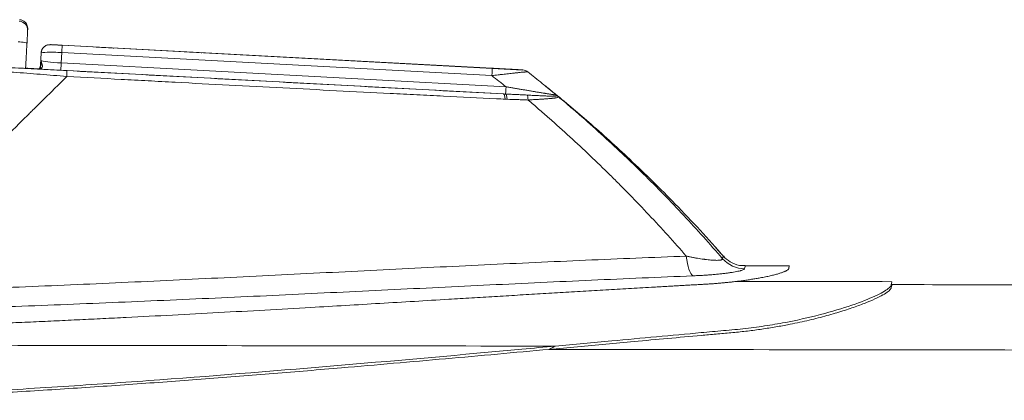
# Model space of a CAD drawing. Header units: millimetres. Extents: x 0 to 594, y 0 to 420.
# Tile 93 of 256: x 259.35 to 276.11, y 61.92 to 68.41. Entities that reach past the tile are written whole.
import ezdxf

# ---------------------------------------------------------------- set-up
doc = ezdxf.new("R2010")
doc.units = ezdxf.units.MM
doc.layers.add('1', color=7, linetype='Continuous', true_color=0xffffff)

msp = doc.modelspace()

# ---------------------------------------------------------------- linework, layer by layer
at = {"layer": '1', "color": 155, "linetype": 'Continuous', "lineweight": 13}
for p, q in [((259.874, 67.983), (259.875, 67.982)), ((260.075, 67.971), (267.394, 67.578)), ((259.717, 67.84), (259.717, 67.841)), ((260.068, 67.847), (260.059, 67.67)), ((267.388, 67.454), (260.068, 67.847)), ((267.588, 67.142), (260.052, 67.546)), ((260.059, 67.67), (267.629, 67.264))]:
    msp.add_line(p, q, dxfattribs=at)
at = {"layer": '1', "color": 155, "linetype": 'Continuous', "lineweight": 18}
for p, q in [((267.394, 67.58), (260.074, 67.972)), ((259.716, 67.841), (259.705, 67.632)), ((259.717, 67.841), (259.705, 67.629)), ((259.706, 67.631), (259.717, 67.84)), ((259.686, 67.572), (259.686, 67.572)), ((272.451, 64.213), (271.698, 64.214)), ((272.451, 64.213), (272.45, 64.213))]:
    msp.add_line(p, q, dxfattribs=at)
at = {"layer": '1', "color": 155, "linetype": 'Continuous', "lineweight": 13}
for centre, major_axis, ratio, start_param, end_param in [((259.337, 68.231), (0.15, -0.008), 0.992572, 6.280463, 7.852051), ((259.326, 68.013), (0.15, -0.008), 0.120084, 6.282852, 7.853744), ((259.867, 67.832), (-0.141, -0.05), 1, 4.317469, 5.888266), ((260.075, 67.971), (-0.2, 0.011), 0.000807, 0.000336, 1.571133), ((260.067, 67.821), (0.008, 0.15), 0.000331, 4.886239, 6.282391), ((260.06, 67.696), (-0.349, 0.019), 0.075285, 0.133797, 1.571139), ((260.067, 67.821), (-0.349, 0.019), 0.073672, 4.712055, 6.282852), ((260.052, 67.547), (-0.499, 0.027), 0.000807, 0.665814, 1.571133), ((259.791, 67.463), (0.104, -0.108), 0.654021, 2.657323, 3.127732), ((260.06, 67.696), (-0.008, -0.15), 0.000331, 4.886239, 6.282391), ((260.142, 67.39), (-0.008, -0.15), 0.077517, 1.9139, 3.140796), ((267.386, 67.429), (0.008, 0.15), 0.000331, 4.886239, 6.282391), ((267.63, 67.29), (-0.008, -0.15), 0.000331, 4.886239, 6.256032), ((267.58, 66.992), (0.008, 0.15), 0.222991, 5.14428, 6.28237), ((267.614, 66.991), (0.007, 0.15), 0.226343, 5.144034, 6.255309), ((267.97, 66.977), (-0.008, -0.15), 0.231452, 2.016095, 2.955899), ((268.402, 66.998), (0.097, 0.114), 0.793868, 0.015823, 0.096835), ((270.808, 64.536), (-0.021, 0.5), 0.248298, 1.879496, 2.967065), ((271.69, 64.663), (0.489, -0.104), 0.995768, 4.070635, 4.919785)]:
    msp.add_ellipse(centre, major_axis=major_axis, ratio=ratio, start_param=start_param, end_param=end_param, dxfattribs=at)
at = {"layer": '1', "color": 155, "linetype": 'Continuous', "lineweight": 18}
for centre, major_axis, ratio, start_param, end_param in [((259.866, 67.833), (-0.141, -0.05), 1, 4.317469, 5.888266), ((260.074, 67.972), (-0.2, 0.011), 0.000807, 4.712725, 6.283522), ((260.051, 67.548), (-0.499, 0.027), 0.000807, 5.547785, 5.617924), ((267.906, 67.401), (-0.019, -0.149), 0.999942, 2.596592, 3.215129)]:
    msp.add_ellipse(centre, major_axis=major_axis, ratio=ratio, start_param=start_param, end_param=end_param, dxfattribs=at)
for centre in [(260.804, 67.932), (262.302, 67.852), (265.297, 67.691), (266.795, 67.611)]:
    msp.add_ellipse(centre, major_axis=(0.15, -0.008), ratio=0.000795, dxfattribs=at)
for points, knots in [([(259.487, 68.223), (259.488, 68.232), (259.488, 68.243), (259.489, 68.249), (259.489, 68.252), (259.489, 68.255), (259.489, 68.258), (259.489, 68.264), (259.488, 68.273), (259.486, 68.294), (259.476, 68.323), (259.453, 68.36), (259.415, 68.391), (259.375, 68.408), (259.352, 68.407), (259.346, 68.407)], [0, 0, 0, 0, 0.295803, 0.480693, 0.581301, 0.628231, 0.650121, 0.661039, 0.672813, 0.701205, 0.75375, 0.812156, 0.893936, 0.974403, 1, 1, 1, 1]), ([(259.487, 68.223), (259.487, 68.222), (259.487, 68.22), (259.487, 68.215), (259.486, 68.208), (259.486, 68.202), (259.486, 68.199), (259.486, 68.198), (259.486, 68.196), (259.486, 68.194), (259.485, 68.191), (259.485, 68.186), (259.485, 68.178), (259.484, 68.166), (259.484, 68.156), (259.483, 68.15), (259.483, 68.149), (259.483, 68.146), (259.483, 68.143), (259.483, 68.139), (259.482, 68.131), (259.482, 68.12), (259.481, 68.103), (259.48, 68.091), (259.48, 68.083), (259.48, 68.081), (259.479, 68.078), (259.479, 68.073), (259.479, 68.068), (259.478, 68.059), (259.478, 68.046), (259.477, 68.026), (259.476, 68.012), (259.475, 68.005)], [0, 0, 0, 0, 0.0625, 0.125, 0.1875, 0.25, 0.25, 0.265625, 0.265625, 0.28125, 0.3125, 0.3125, 0.375, 0.4375, 0.5, 0.5, 0.515625, 0.515625, 0.53125, 0.5625, 0.5625, 0.625, 0.6875, 0.75, 0.75, 0.765625, 0.765625, 0.78125, 0.8125, 0.8125, 0.875, 0.9375, 1, 1, 1, 1]), ([(259.487, 68.223), (259.487, 68.222), (259.487, 68.22), (259.487, 68.215), (259.486, 68.208), (259.486, 68.203), (259.486, 68.199), (259.486, 68.198), (259.486, 68.197), (259.486, 68.194), (259.486, 68.192), (259.485, 68.186), (259.485, 68.179), (259.484, 68.166), (259.484, 68.157), (259.483, 68.151), (259.483, 68.149), (259.483, 68.147), (259.483, 68.143), (259.483, 68.139), (259.482, 68.131), (259.482, 68.12), (259.481, 68.103), (259.48, 68.091), (259.48, 68.083), (259.48, 68.081), (259.479, 68.078), (259.479, 68.074), (259.479, 68.069), (259.478, 68.059), (259.478, 68.046), (259.477, 68.026), (259.476, 68.012), (259.476, 68.005)], [0, 0, 0, 0, 0.0625, 0.125, 0.1875, 0.25, 0.25, 0.265625, 0.265625, 0.28125, 0.3125, 0.3125, 0.375, 0.4375, 0.5, 0.5, 0.515625, 0.515625, 0.53125, 0.5625, 0.5625, 0.625, 0.6875, 0.75, 0.75, 0.765625, 0.765625, 0.78125, 0.8125, 0.8125, 0.875, 0.9375, 1, 1, 1, 1]), ([(259.476, 68.005), (259.472, 67.93), (259.467, 67.854), (259.46, 67.712), (259.456, 67.646), (259.453, 67.58)], [0, 0, 0, 0, 0.533832, 0.533832, 1, 1, 1, 1]), ([(259.475, 68.005), (259.471, 67.929), (259.467, 67.854), (259.46, 67.713), (259.456, 67.647), (259.453, 67.581)], [0, 0, 0, 0, 0.535583, 0.535583, 1, 1, 1, 1]), ([(259.825, 67.977), (259.823, 67.977), (259.804, 67.972), (259.771, 67.952), (259.736, 67.913), (259.719, 67.873), (259.718, 67.848), (259.719, 67.841)], [0, 0, 0, 0, 0.025609, 0.327167, 0.594755, 0.882023, 1, 1, 1, 1]), ([(259.713, 67.713), (259.713, 67.71), (259.713, 67.708), (259.712, 67.703), (259.712, 67.7), (259.712, 67.692), (259.711, 67.687), (259.711, 67.676), (259.71, 67.669), (259.71, 67.662)], [0, 0, 0, 0, 0.150421, 0.150421, 0.300842, 0.300842, 0.601685, 0.601685, 1, 1, 1, 1]), ([(259.651, 67.571), (259.598, 67.573), (259.544, 67.576), (259.478, 67.58), (259.465, 67.58), (259.452, 67.581)], [0, 0, 0, 0, 0.79858, 0.79858, 1, 1, 1, 1]), ([(259.659, 67.567), (259.651, 67.568), (259.633, 67.569), (259.616, 67.57), (259.602, 67.57), (259.598, 67.571), (259.591, 67.571), (259.589, 67.571), (259.584, 67.571), (259.582, 67.572), (259.571, 67.572), (259.562, 67.573), (259.553, 67.573)], [0, 0, 0, 0, 0.25, 0.5, 0.5, 0.625, 0.625, 0.6875, 0.6875, 0.75, 0.75, 1, 1, 1, 1]), ([(259.687, 67.571), (259.687, 67.571), (259.686, 67.57), (259.685, 67.569), (259.67, 67.567), (259.656, 67.567), (259.647, 67.569), (259.644, 67.569)], [0, 0, 0, 0, 0.257336, 0.555101, 0.746577, 0.944902, 1, 1, 1, 1]), ([(259.686, 67.572), (259.685, 67.572), (259.685, 67.571), (259.672, 67.569), (259.662, 67.569), (259.658, 67.569)], [0, 0, 0, 0, 0.498046, 0.832135, 1, 1, 1, 1]), ([(259.709, 67.661), (259.709, 67.654), (259.707, 67.626), (259.698, 67.588), (259.687, 67.572), (259.687, 67.571), (259.687, 67.571)], [0, 0, 0, 0, 0.142367, 0.59435, 0.877458, 1, 1, 1, 1]), ([(259.708, 67.642), (259.708, 67.642), (259.705, 67.621), (259.697, 67.59), (259.687, 67.573), (259.687, 67.573), (259.687, 67.573)], [0, 0, 0, 0, 0.003511, 0.529503, 0.859927, 1, 1, 1, 1]), ([(267.914, 67.552), (267.914, 67.552), (267.913, 67.552), (267.909, 67.552), (267.907, 67.552), (267.904, 67.552), (267.903, 67.552), (267.9, 67.552), (267.899, 67.552), (267.895, 67.553), (267.892, 67.553), (267.885, 67.553), (267.882, 67.553), (267.874, 67.554), (267.87, 67.554), (267.864, 67.554), (267.862, 67.554), (267.857, 67.555), (267.855, 67.555), (267.848, 67.555), (267.843, 67.556), (267.833, 67.556), (267.828, 67.556), (267.812, 67.557), (267.801, 67.558), (267.787, 67.559), (267.784, 67.559), (267.778, 67.559), (267.775, 67.559), (267.766, 67.56), (267.76, 67.56), (267.742, 67.561), (267.73, 67.562), (267.704, 67.563), (267.692, 67.564), (267.666, 67.565), (267.653, 67.566), (267.633, 67.567), (267.626, 67.567), (267.613, 67.568), (267.606, 67.568), (267.586, 67.569), (267.572, 67.57), (267.545, 67.572), (267.531, 67.572), (267.504, 67.574), (267.49, 67.575), (267.449, 67.577), (267.421, 67.578), (267.394, 67.58)], [0, 0, 0, 0, 0.0625, 0.0625, 0.09375, 0.09375, 0.109375, 0.109375, 0.125, 0.125, 0.15625, 0.15625, 0.1875, 0.1875, 0.21875, 0.21875, 0.234375, 0.234375, 0.25, 0.25, 0.28125, 0.28125, 0.3125, 0.3125, 0.375, 0.375, 0.390625, 0.390625, 0.40625, 0.40625, 0.4375, 0.4375, 0.5, 0.5, 0.5625, 0.5625, 0.625, 0.625, 0.65625, 0.65625, 0.6875, 0.6875, 0.75, 0.75, 0.8125, 0.8125, 0.875, 0.875, 1, 1, 1, 1]), ([(267.394, 67.578), (267.422, 67.577), (267.449, 67.575), (267.49, 67.573), (267.504, 67.572), (267.531, 67.571), (267.545, 67.57), (267.572, 67.569), (267.585, 67.568), (267.612, 67.566), (267.625, 67.566), (267.651, 67.564), (267.664, 67.564), (267.684, 67.563), (267.69, 67.562), (267.7, 67.562), (267.703, 67.562), (267.71, 67.561), (267.713, 67.561), (267.729, 67.56), (267.741, 67.559), (267.766, 67.558), (267.778, 67.558), (267.792, 67.557), (267.795, 67.557), (267.801, 67.556), (267.809, 67.556), (267.817, 67.555), (267.833, 67.555), (267.843, 67.554), (267.857, 67.553), (267.862, 67.553), (267.868, 67.553), (267.87, 67.553), (267.874, 67.552), (267.876, 67.552), (267.882, 67.552), (267.886, 67.552), (267.892, 67.552), (267.895, 67.551), (267.899, 67.551), (267.901, 67.551), (267.903, 67.551), (267.904, 67.551), (267.904, 67.551), (267.907, 67.551), (267.909, 67.551), (267.913, 67.55), (267.914, 67.55), (267.914, 67.55)], [0, 0, 0, 0, 0.125, 0.125, 0.1875, 0.1875, 0.25, 0.25, 0.3125, 0.3125, 0.375, 0.375, 0.4375, 0.4375, 0.46875, 0.46875, 0.484375, 0.484375, 0.5, 0.5, 0.5625, 0.5625, 0.625, 0.625, 0.640625, 0.640625, 0.65625, 0.6875, 0.6875, 0.75, 0.75, 0.78125, 0.78125, 0.796875, 0.796875, 0.8125, 0.8125, 0.84375, 0.84375, 0.875, 0.875, 0.890625, 0.898438, 0.898438, 0.90625, 0.90625, 0.9375, 0.9375, 1, 1, 1, 1]), ([(267.394, 67.578), (267.422, 67.577), (267.449, 67.575), (267.491, 67.573), (267.504, 67.572), (267.531, 67.571), (267.545, 67.57), (267.572, 67.569), (267.585, 67.568), (267.612, 67.567), (267.625, 67.566), (267.651, 67.565), (267.665, 67.564), (267.684, 67.563), (267.691, 67.562), (267.7, 67.562), (267.704, 67.562), (267.71, 67.561), (267.713, 67.561), (267.729, 67.56), (267.742, 67.56), (267.766, 67.558), (267.778, 67.558), (267.792, 67.557), (267.795, 67.557), (267.801, 67.557), (267.809, 67.556), (267.818, 67.556), (267.833, 67.555), (267.843, 67.554), (267.857, 67.554), (267.862, 67.553), (267.868, 67.553), (267.87, 67.553), (267.874, 67.553), (267.876, 67.553), (267.882, 67.552), (267.886, 67.552), (267.892, 67.552), (267.895, 67.552), (267.899, 67.551), (267.901, 67.551), (267.903, 67.551), (267.904, 67.551), (267.905, 67.551), (267.907, 67.551), (267.909, 67.551), (267.913, 67.551), (267.914, 67.551), (267.914, 67.551)], [0, 0, 0, 0, 0.125, 0.125, 0.1875, 0.1875, 0.25, 0.25, 0.3125, 0.3125, 0.375, 0.375, 0.4375, 0.4375, 0.46875, 0.46875, 0.484375, 0.484375, 0.5, 0.5, 0.5625, 0.5625, 0.625, 0.625, 0.640625, 0.640625, 0.65625, 0.6875, 0.6875, 0.75, 0.75, 0.78125, 0.78125, 0.796875, 0.796875, 0.8125, 0.8125, 0.84375, 0.84375, 0.875, 0.875, 0.890625, 0.898438, 0.898438, 0.90625, 0.90625, 0.9375, 0.9375, 1, 1, 1, 1]), ([(267.999, 67.518), (268.081, 67.453), (268.162, 67.388), (268.324, 67.257), (268.404, 67.191), (268.484, 67.124)], [0, 0, 0, 0, 0.5, 0.5, 1, 1, 1, 1]), ([(267.622, 67.14), (267.653, 67.139), (267.683, 67.137), (267.744, 67.135), (267.774, 67.133), (267.834, 67.131), (267.864, 67.129), (267.909, 67.127), (267.924, 67.126), (267.954, 67.125), (267.969, 67.124), (267.984, 67.123)], [0, 0, 0, 0, 0.25, 0.25, 0.5, 0.5, 0.75, 0.75, 0.875, 0.875, 1, 1, 1, 1]), ([(271.344, 64.362), (271.073, 64.671), (270.549, 65.239), (269.774, 66.001), (269.076, 66.633), (268.633, 67.007), (268.427, 67.175)], [0, 0, 0, 0, 0.303522, 0.571347, 0.803506, 1, 1, 1, 1]), ([(271.344, 64.363), (271.073, 64.671), (270.549, 65.239), (269.774, 66.001), (269.076, 66.634), (268.633, 67.007), (268.427, 67.175)], [0, 0, 0, 0, 0.303522, 0.571347, 0.803506, 1, 1, 1, 1]), ([(271.698, 64.22), (271.679, 64.218), (271.604, 64.213), (271.482, 64.258), (271.378, 64.323), (271.338, 64.373), (271.33, 64.384)], [0, 0, 0, 0, 0.132616, 0.539509, 0.903832, 1, 1, 1, 1]), ([(252.562, 64.238), (252.562, 64.238), (252.562, 64.237), (252.563, 64.233), (252.568, 64.22), (252.573, 64.204), (252.577, 64.191), (252.58, 64.181), (252.583, 64.172), (252.587, 64.161), (252.59, 64.149), (252.594, 64.137), (252.598, 64.124), (252.602, 64.112), (252.606, 64.101), (252.609, 64.091), (252.613, 64.08), (252.616, 64.069), (252.619, 64.058), (252.624, 64.047), (252.631, 64.035), (252.64, 64.023), (252.652, 64.011), (252.666, 63.998), (252.683, 63.985), (252.702, 63.972), (252.722, 63.958), (252.745, 63.945), (252.77, 63.931), (252.797, 63.918), (252.825, 63.904), (252.856, 63.89), (252.89, 63.876), (252.925, 63.862), (252.963, 63.848), (253.003, 63.835), (253.044, 63.821), (253.088, 63.808), (253.132, 63.795), (253.178, 63.782), (253.233, 63.767), (253.295, 63.75), (253.366, 63.73), (253.437, 63.71), (253.508, 63.689), (253.58, 63.669), (253.653, 63.648), (253.726, 63.627), (253.8, 63.606), (253.874, 63.585), (253.948, 63.563), (254.024, 63.542), (254.091, 63.522), (254.15, 63.506), (254.201, 63.491), (254.252, 63.476), (254.304, 63.462), (254.355, 63.447), (254.407, 63.432), (254.459, 63.418), (254.511, 63.403), (254.573, 63.386), (254.645, 63.367), (254.728, 63.346), (254.813, 63.327), (254.9, 63.308), (254.988, 63.29), (255.077, 63.274), (255.167, 63.258), (255.264, 63.242), (255.369, 63.227), (255.482, 63.212), (255.597, 63.199), (255.713, 63.187), (255.828, 63.178), (255.941, 63.17), (256.053, 63.163), (256.165, 63.158), (256.277, 63.154), (256.39, 63.152), (256.502, 63.15), (256.599, 63.15), (256.681, 63.151), (256.747, 63.152), (256.813, 63.153), (256.879, 63.155), (256.945, 63.157), (257.011, 63.159), (257.077, 63.161), (257.144, 63.164), (257.254, 63.167), (257.408, 63.173), (257.606, 63.18), (257.804, 63.187), (258.002, 63.194), (258.2, 63.202), (258.398, 63.21), (258.596, 63.217), (258.86, 63.228), (259.189, 63.242), (259.585, 63.259), (259.98, 63.277), (260.375, 63.296), (260.769, 63.315), (261.295, 63.341), (261.952, 63.374), (262.739, 63.417), (263.525, 63.46), (264.244, 63.501), (264.896, 63.539), (265.483, 63.574), (266.069, 63.609), (266.589, 63.64), (267.044, 63.668), (267.434, 63.691), (267.823, 63.714), (268.212, 63.738), (268.6, 63.761), (268.924, 63.78), (269.182, 63.795), (269.376, 63.807), (269.57, 63.818), (269.763, 63.829), (269.957, 63.841), (270.118, 63.85), (270.247, 63.857), (270.344, 63.863), (270.441, 63.868), (270.537, 63.874), (270.634, 63.879), (270.73, 63.885), (270.827, 63.89), (270.913, 63.895), (270.988, 63.899), (271.052, 63.903), (271.115, 63.907), (271.178, 63.911), (271.24, 63.916), (271.301, 63.922), (271.361, 63.927), (271.421, 63.933), (271.49, 63.941), (271.566, 63.95), (271.65, 63.96), (271.732, 63.972), (271.809, 63.984), (271.884, 63.996), (271.947, 64.007), (272, 64.017), (272.044, 64.026), (272.086, 64.035), (272.125, 64.044), (272.163, 64.053), (272.198, 64.062), (272.232, 64.07), (272.263, 64.079), (272.292, 64.088), (272.318, 64.096), (272.342, 64.105), (272.364, 64.113), (272.382, 64.121), (272.398, 64.128), (272.411, 64.136), (272.422, 64.143), (272.43, 64.15), (272.436, 64.156), (272.439, 64.162), (272.44, 64.168), (272.441, 64.173), (272.442, 64.178), (272.443, 64.183), (272.444, 64.188), (272.445, 64.192), (272.446, 64.195), (272.447, 64.199), (272.448, 64.203), (272.448, 64.207), (272.449, 64.21), (272.449, 64.212), (272.45, 64.213), (272.45, 64.213), (272.45, 64.213)], [0, 0, 0, 0, 0.003159, 0.014736, 0.026315, 0.037884, 0.041736, 0.045587, 0.049437, 0.053285, 0.057133, 0.060981, 0.064829, 0.068677, 0.071243, 0.073809, 0.076375, 0.078942, 0.081509, 0.084078, 0.086651, 0.089231, 0.091821, 0.094425, 0.097035, 0.099643, 0.102242, 0.104833, 0.107418, 0.110003, 0.112591, 0.115186, 0.117793, 0.120406, 0.123016, 0.125618, 0.128212, 0.130802, 0.133388, 0.135973, 0.138559, 0.142438, 0.146319, 0.150201, 0.154085, 0.15797, 0.161855, 0.165739, 0.169621, 0.173501, 0.17738, 0.181258, 0.185136, 0.187721, 0.190305, 0.19289, 0.195475, 0.19806, 0.200645, 0.20323, 0.205816, 0.208405, 0.212296, 0.216192, 0.220085, 0.22397, 0.22784, 0.231699, 0.235552, 0.239403, 0.244031, 0.248674, 0.253336, 0.258005, 0.26267, 0.267097, 0.271512, 0.275918, 0.28032, 0.284722, 0.289127, 0.293541, 0.296121, 0.298704, 0.301291, 0.303882, 0.306476, 0.309071, 0.311666, 0.31426, 0.316855, 0.324639, 0.332423, 0.340206, 0.347989, 0.355772, 0.363555, 0.371338, 0.379122, 0.394689, 0.410256, 0.425823, 0.44139, 0.456955, 0.472521, 0.503654, 0.534787, 0.565915, 0.597036, 0.620376, 0.643714, 0.667054, 0.690394, 0.705956, 0.72152, 0.737085, 0.752652, 0.768219, 0.783786, 0.791569, 0.799351, 0.807134, 0.814917, 0.822699, 0.830482, 0.834374, 0.838266, 0.842158, 0.846049, 0.849941, 0.853834, 0.857726, 0.861617, 0.86421, 0.866799, 0.869382, 0.871958, 0.874531, 0.877103, 0.879677, 0.882254, 0.884838, 0.888725, 0.89261, 0.896478, 0.900336, 0.904198, 0.908073, 0.910665, 0.913259, 0.915847, 0.918424, 0.920993, 0.923561, 0.926133, 0.92871, 0.931294, 0.933885, 0.936475, 0.939052, 0.941607, 0.944146, 0.946673, 0.949196, 0.951719, 0.954244, 0.956776, 0.959313, 0.961854, 0.964396, 0.966938, 0.969481, 0.972023, 0.974565, 0.977108, 0.980922, 0.984736, 0.988548, 0.992357, 0.996167, 1, 1, 1, 1]), ([(268.363, 62.791), (268.524, 62.806), (268.846, 62.835), (269.328, 62.88), (269.839, 62.927), (270.38, 62.977), (270.845, 63.019), (271.204, 63.052), (271.457, 63.074), (271.71, 63.098), (271.954, 63.131), (272.192, 63.168), (272.461, 63.216), (272.753, 63.278), (273.057, 63.355), (273.333, 63.435), (273.576, 63.516), (273.783, 63.595), (273.952, 63.669), (274.078, 63.735), (274.142, 63.783), (274.174, 63.815), (274.184, 63.836), (274.187, 63.857), (274.191, 63.875), (274.195, 63.892), (274.195, 63.895), (274.195, 63.894), (274.195, 63.894)], [0, 0, 0, 0, 0.054746, 0.109492, 0.164239, 0.229252, 0.294265, 0.323158, 0.352055, 0.380942, 0.409834, 0.438722, 0.467614, 0.510935, 0.554258, 0.59758, 0.6409, 0.68422, 0.72754, 0.770853, 0.814171, 0.835839, 0.857506, 0.879178, 0.911683, 0.944189, 0.998363, 1, 1, 1, 1]), ([(274.195, 63.944), (274.195, 63.944), (274.195, 63.944), (274.195, 63.944), (274.193, 63.935), (274.189, 63.914), (274.188, 63.909), (274.186, 63.898), (274.185, 63.892), (274.181, 63.879), (274.177, 63.872), (274.166, 63.857), (274.158, 63.848), (274.13, 63.823), (274.104, 63.804), (274.036, 63.762), (273.994, 63.74), (273.846, 63.669), (273.72, 63.617), (273.42, 63.51), (273.245, 63.455), (272.859, 63.351), (272.647, 63.301), (272.309, 63.235), (272.192, 63.215), (272.014, 63.187), (271.953, 63.178), (271.832, 63.161), (271.771, 63.153), (271.584, 63.132), (271.457, 63.121), (271.204, 63.098), (271.077, 63.087), (270.444, 63.029), (269.936, 62.982), (269.108, 62.905), (268.788, 62.876), (268.468, 62.846)], [0, 0, 0, 0, 0.012497, 0.012497, 0.100219, 0.100219, 0.12215, 0.12215, 0.14408, 0.14408, 0.166011, 0.166011, 0.187941, 0.187941, 0.231803, 0.231803, 0.275664, 0.275664, 0.363386, 0.363386, 0.451108, 0.451108, 0.538831, 0.538831, 0.582692, 0.582692, 0.604622, 0.604622, 0.626553, 0.626553, 0.670414, 0.670414, 0.714275, 0.714275, 0.88972, 0.88972, 1, 1, 1, 1]), ([(268.468, 62.846), (268.279, 62.829), (268.089, 62.811), (266.88, 62.7), (265.856, 62.608), (263.802, 62.433), (262.772, 62.349), (261.222, 62.235), (260.705, 62.199), (259.67, 62.131), (259.151, 62.099), (258.373, 62.055), (258.113, 62.041), (257.594, 62.015), (257.334, 62.002), (256.944, 61.983), (256.814, 61.977), (256.554, 61.968), (256.424, 61.964), (256.163, 61.964), (256.032, 61.967), (255.772, 61.978), (255.642, 61.986), (255.255, 62.017), (254.999, 62.048), (254.499, 62.13), (254.255, 62.181), (253.904, 62.272), (253.79, 62.304), (253.566, 62.373), (253.457, 62.409), (253.245, 62.484), (253.143, 62.524), (252.945, 62.604), (252.848, 62.645), (252.752, 62.686)], [0, 0, 0, 0, 0.035812, 0.035812, 0.22865, 0.22865, 0.421487, 0.421487, 0.517906, 0.517906, 0.614325, 0.614325, 0.662534, 0.662534, 0.710744, 0.710744, 0.734848, 0.734848, 0.758953, 0.758953, 0.783058, 0.783058, 0.807162, 0.807162, 0.855372, 0.855372, 0.903581, 0.903581, 0.927686, 0.927686, 0.951791, 0.951791, 0.975895, 0.975895, 1, 1, 1, 1]), ([(252.752, 62.641), (252.8, 62.621), (252.896, 62.58), (253.043, 62.52), (253.194, 62.46), (253.402, 62.383), (253.675, 62.294), (254.019, 62.196), (254.397, 62.108), (254.81, 62.033), (255.254, 61.975), (255.653, 61.942), (256, 61.926), (256.326, 61.92), (256.684, 61.93), (257.074, 61.948), (257.464, 61.966), (257.919, 61.989), (258.438, 62.017), (259.022, 62.05), (259.605, 62.085), (260.382, 62.135), (261.352, 62.201), (262.513, 62.288), (263.673, 62.379), (264.74, 62.468), (265.715, 62.553), (266.599, 62.631), (267.482, 62.71), (268.069, 62.764), (268.363, 62.791)], [0, 0, 0, 0, 0.012134, 0.024267, 0.0364, 0.048532, 0.072793, 0.097054, 0.121314, 0.149615, 0.177914, 0.206223, 0.224418, 0.24262, 0.26688, 0.291149, 0.315416, 0.339681, 0.376082, 0.412483, 0.448883, 0.485284, 0.558084, 0.630885, 0.703685, 0.776486, 0.832365, 0.888243, 0.944121, 1, 1, 1, 1])]:
    msp.add_open_spline(points, degree=3, knots=knots, dxfattribs=at)
at = {"layer": '1', "color": 155, "linetype": 'Continuous', "lineweight": 13}
for points, knots in [([(259.708, 67.641), (259.709, 67.644), (259.709, 67.648), (259.71, 67.661), (259.711, 67.671), (259.712, 67.686), (259.712, 67.691), (259.713, 67.699), (259.713, 67.701), (259.713, 67.706), (259.713, 67.709), (259.713, 67.711)], [0, 0, 0, 0, 0.140478, 0.140478, 0.570239, 0.570239, 0.78512, 0.78512, 0.89256, 0.89256, 1, 1, 1, 1]), ([(259.713, 67.711), (259.713, 67.711), (259.713, 67.71), (259.714, 67.709), (259.714, 67.707), (259.714, 67.706), (259.715, 67.702), (259.716, 67.7), (259.718, 67.693), (259.719, 67.688), (259.722, 67.679), (259.723, 67.674), (259.727, 67.664), (259.728, 67.659), (259.731, 67.651), (259.731, 67.649), (259.733, 67.644), (259.734, 67.641), (259.735, 67.636), (259.736, 67.633), (259.737, 67.628), (259.737, 67.625), (259.738, 67.62), (259.738, 67.617), (259.738, 67.612), (259.738, 67.609), (259.737, 67.605), (259.737, 67.603), (259.736, 67.6), (259.736, 67.599), (259.734, 67.595), (259.733, 67.592), (259.731, 67.59)], [0, 0, 0, 0, 0.015625, 0.015625, 0.03125, 0.0625, 0.0625, 0.125, 0.125, 0.25, 0.25, 0.375, 0.375, 0.5, 0.5, 0.5625, 0.5625, 0.625, 0.625, 0.6875, 0.6875, 0.75, 0.75, 0.8125, 0.8125, 0.875, 0.875, 0.90625, 0.90625, 0.9375, 0.9375, 1, 1, 1, 1]), ([(260.156, 67.44), (260.079, 67.446), (260.003, 67.453), (259.85, 67.465), (259.774, 67.471), (259.622, 67.483), (259.547, 67.489), (259.396, 67.501), (259.321, 67.507), (259.208, 67.516), (259.171, 67.519), (259.124, 67.523), (259.115, 67.524), (259.096, 67.525), (259.087, 67.526), (259.059, 67.528), (259.04, 67.529), (258.984, 67.534), (258.948, 67.537), (258.874, 67.542), (258.838, 67.545), (258.793, 67.549), (258.784, 67.549), (258.766, 67.551), (258.739, 67.553), (258.712, 67.555), (258.659, 67.559), (258.624, 67.561), (258.581, 67.565), (258.568, 67.566), (258.555, 67.567), (258.546, 67.567), (258.542, 67.568), (258.521, 67.569), (258.503, 67.571), (258.453, 67.574), (258.419, 67.577), (258.386, 67.579)], [0, 0, 0, 0, 0.125, 0.125, 0.25, 0.25, 0.375, 0.375, 0.5, 0.5, 0.5625, 0.5625, 0.578125, 0.578125, 0.59375, 0.59375, 0.625, 0.625, 0.6875, 0.6875, 0.75, 0.75, 0.765625, 0.765625, 0.78125, 0.8125, 0.8125, 0.875, 0.875, 0.890625, 0.898437, 0.898437, 0.90625, 0.90625, 0.9375, 0.9375, 1, 1, 1, 1]), ([(258.447, 67.632), (258.479, 67.63), (258.512, 67.628), (258.577, 67.625), (258.61, 67.623), (258.677, 67.619), (258.711, 67.617), (258.779, 67.614), (258.813, 67.612), (258.917, 67.606), (258.987, 67.602), (259.077, 67.598), (259.094, 67.597), (259.121, 67.595), (259.13, 67.595), (259.148, 67.594), (259.193, 67.591), (259.239, 67.589), (259.347, 67.583), (259.419, 67.579), (259.565, 67.571), (259.637, 67.568), (259.783, 67.56), (259.857, 67.556), (260.003, 67.548), (260.077, 67.544), (260.15, 67.54)], [0, 0, 0, 0, 0.0625, 0.0625, 0.125, 0.125, 0.1875, 0.1875, 0.25, 0.25, 0.375, 0.375, 0.40625, 0.40625, 0.421875, 0.421875, 0.4375, 0.5, 0.5, 0.625, 0.625, 0.75, 0.75, 0.875, 0.875, 1, 1, 1, 1]), ([(259.552, 67.575), (259.561, 67.574), (259.57, 67.574), (259.582, 67.573), (259.584, 67.573), (259.588, 67.573), (259.591, 67.573), (259.597, 67.572), (259.602, 67.572), (259.615, 67.571), (259.633, 67.57), (259.65, 67.57), (259.659, 67.569)], [0, 0, 0, 0, 0.25, 0.25, 0.3125, 0.3125, 0.375, 0.375, 0.5, 0.5, 0.75, 1, 1, 1, 1]), ([(259.731, 67.59), (259.73, 67.588), (259.728, 67.586), (259.726, 67.584), (259.725, 67.583), (259.724, 67.582), (259.723, 67.581), (259.721, 67.58), (259.718, 67.578), (259.715, 67.576), (259.712, 67.575), (259.711, 67.574), (259.71, 67.574), (259.709, 67.573), (259.706, 67.572), (259.704, 67.572), (259.702, 67.571), (259.7, 67.571), (259.699, 67.57), (259.697, 67.57), (259.695, 67.569), (259.69, 67.568), (259.686, 67.568), (259.678, 67.567), (259.675, 67.567), (259.669, 67.567), (259.667, 67.567), (259.663, 67.567), (259.661, 67.567), (259.659, 67.567)], [0, 0, 0, 0, 0.125, 0.125, 0.15625, 0.15625, 0.1875, 0.25, 0.25, 0.375, 0.375, 0.40625, 0.40625, 0.4375, 0.4375, 0.5, 0.53125, 0.53125, 0.5625, 0.5625, 0.625, 0.625, 0.75, 0.75, 0.875, 0.875, 0.9375, 0.9375, 1, 1, 1, 1]), ([(260.15, 67.54), (260.777, 67.506), (261.402, 67.473), (262.649, 67.406), (263.271, 67.373), (264.51, 67.307), (265.128, 67.274), (266.361, 67.208), (266.975, 67.175), (267.588, 67.142)], [0, 0, 0, 0, 0.25, 0.25, 0.5, 0.5, 0.75, 0.75, 1, 1, 1, 1]), ([(267.914, 67.551), (267.913, 67.551), (267.912, 67.551), (267.911, 67.551), (267.911, 67.551), (267.911, 67.551), (267.911, 67.551), (267.912, 67.552), (267.913, 67.552), (267.914, 67.552)], [0, 0, 0, 0, 0.25, 0.25, 0.5, 0.5, 0.75, 0.75, 1, 1, 1, 1]), ([(260.156, 67.44), (260.082, 67.368), (260.009, 67.295), (259.862, 67.15), (259.788, 67.077), (259.678, 66.969), (259.622, 66.914), (259.567, 66.86), (259.539, 66.833), (259.521, 66.814), (259.429, 66.724), (259.346, 66.641), (259.201, 66.494), (259.128, 66.42), (258.984, 66.271), (258.913, 66.196), (258.7, 65.971), (258.559, 65.819), (258.28, 65.512), (258.143, 65.357), (257.972, 65.161), (257.938, 65.122), (257.871, 65.044), (257.769, 64.925), (257.669, 64.807), (257.469, 64.568), (257.337, 64.408), (257.076, 64.085), (256.947, 63.922), (256.82, 63.758)], [0, 0, 0, 0, 0.0625, 0.0625, 0.125, 0.125, 0.15625, 0.171875, 0.171875, 0.179687, 0.1875, 0.25, 0.25, 0.3125, 0.3125, 0.375, 0.375, 0.5, 0.5, 0.625, 0.625, 0.65625, 0.65625, 0.6875, 0.75, 0.75, 0.875, 0.875, 1, 1, 1, 1]), ([(267.468, 67.06), (267.167, 67.075), (266.865, 67.09), (266.412, 67.113), (266.261, 67.12), (265.958, 67.136), (265.807, 67.143), (265.352, 67.166), (265.049, 67.182), (264.441, 67.213), (264.137, 67.229), (263.223, 67.276), (262.611, 67.309), (261.922, 67.345), (261.845, 67.349), (261.692, 67.358), (261.462, 67.37), (261.231, 67.382), (260.771, 67.407), (260.463, 67.423), (260.156, 67.44)], [0, 0, 0, 0, 0.125, 0.125, 0.1875, 0.1875, 0.25, 0.25, 0.375, 0.375, 0.5, 0.5, 0.75, 0.75, 0.78125, 0.78125, 0.8125, 0.875, 0.875, 1, 1, 1, 1]), ([(267.999, 67.518), (267.999, 67.519), (267.998, 67.519), (267.993, 67.519), (267.992, 67.519), (267.988, 67.519), (267.987, 67.519), (267.986, 67.519), (267.985, 67.519), (267.984, 67.518), (267.983, 67.518), (267.977, 67.518), (267.97, 67.518), (267.959, 67.517), (267.955, 67.516), (267.948, 67.516), (267.946, 67.516), (267.941, 67.515), (267.939, 67.515), (267.927, 67.514), (267.916, 67.513), (267.894, 67.511), (267.882, 67.51), (267.866, 67.508), (267.861, 67.508), (267.856, 67.507), (267.853, 67.507), (267.851, 67.507), (267.842, 67.506), (267.829, 67.504), (267.815, 67.503), (267.804, 67.502), (267.8, 67.502), (267.795, 67.501), (267.793, 67.501), (267.789, 67.5), (267.78, 67.499), (267.771, 67.498), (267.759, 67.497), (267.755, 67.497), (267.748, 67.496), (267.744, 67.495), (267.724, 67.493), (267.708, 67.492), (267.676, 67.488), (267.66, 67.486), (267.628, 67.482), (267.611, 67.481), (267.578, 67.477), (267.561, 67.475), (267.535, 67.472), (267.527, 67.471), (267.509, 67.469), (267.501, 67.468), (267.475, 67.465), (267.457, 67.463), (267.423, 67.459), (267.405, 67.457), (267.388, 67.454)], [0, 0, 0, 0, 0.0625, 0.0625, 0.09375, 0.09375, 0.109375, 0.109375, 0.117187, 0.117187, 0.125, 0.125, 0.1875, 0.1875, 0.21875, 0.21875, 0.234375, 0.234375, 0.25, 0.25, 0.3125, 0.3125, 0.375, 0.375, 0.390625, 0.398437, 0.398437, 0.40625, 0.40625, 0.4375, 0.46875, 0.46875, 0.484375, 0.484375, 0.492187, 0.492187, 0.5, 0.53125, 0.53125, 0.546875, 0.546875, 0.5625, 0.5625, 0.625, 0.625, 0.6875, 0.6875, 0.75, 0.75, 0.8125, 0.8125, 0.84375, 0.84375, 0.875, 0.875, 0.9375, 0.9375, 1, 1, 1, 1]), ([(267.629, 67.264), (267.619, 67.272), (267.609, 67.28), (267.589, 67.296), (267.559, 67.32), (267.488, 67.375), (267.428, 67.423), (267.388, 67.454)], [0, 0, 0, 0, 0.125, 0.125, 0.25, 0.5, 1, 1, 1, 1]), ([(267.629, 67.264), (267.651, 67.26), (267.672, 67.257), (267.715, 67.249), (267.737, 67.246), (267.78, 67.238), (267.801, 67.235), (267.844, 67.227), (267.865, 67.224), (267.908, 67.217), (267.929, 67.213), (267.971, 67.206), (267.992, 67.202), (268.034, 67.195), (268.055, 67.192), (268.086, 67.186), (268.097, 67.185), (268.112, 67.182), (268.118, 67.181), (268.128, 67.18), (268.133, 67.179), (268.159, 67.174), (268.179, 67.171), (268.22, 67.164), (268.239, 67.161), (268.268, 67.156), (268.278, 67.155), (268.29, 67.153), (268.292, 67.153), (268.297, 67.152), (268.299, 67.151), (268.306, 67.15), (268.311, 67.15), (268.325, 67.147), (268.334, 67.146), (268.351, 67.143), (268.359, 67.142), (268.376, 67.139), (268.384, 67.138), (268.399, 67.135), (268.407, 67.134), (268.417, 67.133), (268.421, 67.132), (268.425, 67.132), (268.426, 67.131), (268.428, 67.131), (268.428, 67.131), (268.431, 67.131), (268.433, 67.13), (268.44, 67.129), (268.446, 67.128), (268.457, 67.127), (268.462, 67.126), (268.468, 67.125), (268.47, 67.125), (268.472, 67.125), (268.473, 67.125), (268.475, 67.125), (268.475, 67.125), (268.476, 67.125), (268.479, 67.124), (268.483, 67.124), (268.484, 67.124), (268.484, 67.124)], [0, 0, 0, 0, 0.0625, 0.0625, 0.125, 0.125, 0.1875, 0.1875, 0.25, 0.25, 0.3125, 0.3125, 0.375, 0.375, 0.4375, 0.4375, 0.46875, 0.46875, 0.484375, 0.484375, 0.5, 0.5, 0.5625, 0.5625, 0.625, 0.625, 0.65625, 0.65625, 0.664062, 0.664062, 0.671875, 0.671875, 0.6875, 0.6875, 0.71875, 0.71875, 0.75, 0.75, 0.78125, 0.78125, 0.8125, 0.8125, 0.828125, 0.828125, 0.832031, 0.832031, 0.835937, 0.835937, 0.84375, 0.84375, 0.875, 0.875, 0.90625, 0.90625, 0.921875, 0.921875, 0.929687, 0.933594, 0.933594, 0.9375, 0.9375, 0.96875, 1, 1, 1, 1]), ([(268.004, 67.039), (267.975, 67.041), (267.945, 67.042), (267.886, 67.044), (267.856, 67.045), (267.767, 67.048), (267.708, 67.049), (267.648, 67.052)], [0, 0, 0, 0, 0.25, 0.25, 0.5, 0.5, 1, 1, 1, 1]), ([(267.984, 67.123), (268.014, 67.122), (268.044, 67.12), (268.082, 67.118), (268.089, 67.118), (268.104, 67.117), (268.111, 67.117), (268.133, 67.116), (268.148, 67.115), (268.177, 67.114), (268.191, 67.113), (268.219, 67.112), (268.233, 67.111), (268.25, 67.11), (268.253, 67.11), (268.26, 67.11), (268.27, 67.109), (268.28, 67.109), (268.3, 67.108), (268.312, 67.107), (268.337, 67.107), (268.349, 67.106), (268.364, 67.106), (268.367, 67.106), (268.372, 67.105), (268.375, 67.105), (268.383, 67.105), (268.389, 67.105), (268.405, 67.105), (268.415, 67.105), (268.429, 67.105), (268.433, 67.105), (268.442, 67.105), (268.446, 67.105), (268.458, 67.105), (268.464, 67.105), (268.472, 67.106), (268.473, 67.106), (268.476, 67.107), (268.477, 67.107), (268.481, 67.107), (268.483, 67.108), (268.486, 67.109), (268.488, 67.11), (268.489, 67.111), (268.49, 67.111), (268.491, 67.112), (268.491, 67.112), (268.492, 67.113), (268.492, 67.113), (268.492, 67.114), (268.492, 67.115), (268.492, 67.116), (268.492, 67.116), (268.491, 67.117), (268.491, 67.117), (268.49, 67.118), (268.49, 67.118), (268.49, 67.119)], [0, 0, 0, 0, 0.125, 0.125, 0.15625, 0.15625, 0.1875, 0.1875, 0.25, 0.25, 0.3125, 0.3125, 0.375, 0.375, 0.390625, 0.390625, 0.40625, 0.4375, 0.4375, 0.5, 0.5, 0.5625, 0.5625, 0.578125, 0.578125, 0.59375, 0.59375, 0.625, 0.625, 0.6875, 0.6875, 0.71875, 0.71875, 0.75, 0.75, 0.8125, 0.8125, 0.828125, 0.828125, 0.84375, 0.84375, 0.875, 0.875, 0.90625, 0.90625, 0.921875, 0.921875, 0.9375, 0.9375, 0.953125, 0.953125, 0.96875, 0.96875, 0.984375, 0.984375, 0.992187, 0.992187, 1, 1, 1, 1]), ([(268.512, 67.093), (268.512, 67.092), (268.512, 67.09), (268.511, 67.089), (268.51, 67.088), (268.51, 67.087), (268.509, 67.087), (268.509, 67.086), (268.507, 67.085), (268.506, 67.084), (268.502, 67.083), (268.5, 67.082), (268.493, 67.079), (268.488, 67.078), (268.481, 67.076), (268.48, 67.076), (268.478, 67.076), (268.476, 67.075), (268.469, 67.074), (268.464, 67.073), (268.452, 67.072), (268.443, 67.071), (268.43, 67.069), (268.425, 67.069), (268.418, 67.068), (268.415, 67.068), (268.41, 67.067), (268.408, 67.067), (268.395, 67.066), (268.384, 67.065), (268.362, 67.063), (268.35, 67.062), (268.326, 67.06), (268.314, 67.059), (268.298, 67.058), (268.295, 67.058), (268.288, 67.057), (268.285, 67.057), (268.275, 67.056), (268.269, 67.056), (268.249, 67.055), (268.236, 67.054), (268.208, 67.052), (268.194, 67.051), (268.173, 67.05), (268.163, 67.049), (268.152, 67.048), (268.145, 67.048), (268.141, 67.048), (268.123, 67.047), (268.109, 67.046), (268.064, 67.043), (268.035, 67.041), (268.004, 67.039)], [0, 0, 0, 0, 0.03125, 0.03125, 0.046875, 0.054688, 0.054688, 0.0625, 0.0625, 0.09375, 0.09375, 0.125, 0.125, 0.1875, 0.1875, 0.195313, 0.195313, 0.203125, 0.21875, 0.25, 0.25, 0.3125, 0.3125, 0.34375, 0.34375, 0.359375, 0.359375, 0.375, 0.375, 0.4375, 0.4375, 0.5, 0.5, 0.5625, 0.5625, 0.578125, 0.578125, 0.59375, 0.59375, 0.625, 0.625, 0.6875, 0.6875, 0.75, 0.75, 0.78125, 0.796875, 0.796875, 0.8125, 0.8125, 0.875, 0.875, 1, 1, 1, 1]), ([(270.696, 64.379), (270.489, 64.618), (270.277, 64.852), (269.953, 65.197), (269.844, 65.312), (269.706, 65.453), (269.679, 65.481), (269.623, 65.537), (269.596, 65.565), (269.512, 65.649), (269.456, 65.705), (269.288, 65.872), (269.174, 65.981), (268.946, 66.199), (268.831, 66.306), (268.598, 66.52), (268.481, 66.625), (268.303, 66.782), (268.244, 66.834), (268.154, 66.911), (268.124, 66.937), (268.064, 66.988), (268.034, 67.014), (268.004, 67.039)], [0, 0, 0, 0, 0.25, 0.25, 0.375, 0.375, 0.40625, 0.40625, 0.4375, 0.4375, 0.5, 0.5, 0.625, 0.625, 0.75, 0.75, 0.875, 0.875, 0.9375, 0.9375, 0.96875, 0.96875, 1, 1, 1, 1]), ([(268.484, 67.124), (268.486, 67.123), (268.487, 67.122), (268.489, 67.12), (268.492, 67.117), (268.495, 67.115), (268.498, 67.113)], [0, 0, 0, 0, 0.25, 0.25, 0.5, 1, 1, 1, 1]), ([(268.49, 67.119), (268.489, 67.119), (268.488, 67.121), (268.486, 67.122), (268.485, 67.123), (268.485, 67.124), (268.484, 67.124)], [0, 0, 0, 0, 0.5, 0.75, 0.75, 1, 1, 1, 1]), ([(268.498, 67.113), (268.529, 67.086), (268.561, 67.06), (268.624, 67.007), (268.718, 66.927), (268.812, 66.846), (268.999, 66.683), (269.122, 66.574), (269.366, 66.352), (269.487, 66.24), (269.666, 66.07), (269.756, 65.984), (269.845, 65.898), (269.904, 65.841), (269.933, 65.812), (270.198, 65.551), (270.428, 65.314), (270.878, 64.832), (271.098, 64.586), (271.314, 64.336)], [0, 0, 0, 0, 0.03125, 0.03125, 0.0625, 0.125, 0.125, 0.25, 0.25, 0.375, 0.375, 0.4375, 0.46875, 0.46875, 0.5, 0.5, 0.75, 0.75, 1, 1, 1, 1]), ([(268.498, 67.113), (268.498, 67.112), (268.499, 67.112), (268.5, 67.11), (268.501, 67.11), (268.503, 67.108), (268.504, 67.107), (268.506, 67.105), (268.507, 67.104), (268.508, 67.103), (268.509, 67.102), (268.51, 67.1), (268.51, 67.1), (268.511, 67.098), (268.511, 67.097), (268.512, 67.095), (268.512, 67.094), (268.512, 67.093)], [0, 0, 0, 0, 0.0625, 0.0625, 0.125, 0.125, 0.25, 0.25, 0.375, 0.375, 0.5, 0.5, 0.625, 0.625, 0.75, 0.75, 1, 1, 1, 1]), ([(256.82, 63.758), (257.407, 63.777), (257.993, 63.799), (259.162, 63.844), (259.745, 63.869), (260.91, 63.92), (261.491, 63.947), (262.651, 64.003), (263.23, 64.031), (264.386, 64.089), (264.963, 64.117), (266.115, 64.175), (266.69, 64.203), (267.838, 64.258), (268.411, 64.284), (269.555, 64.334), (270.126, 64.358), (270.696, 64.379)], [0, 0, 0, 0, 0.125, 0.125, 0.25, 0.25, 0.375, 0.375, 0.5, 0.5, 0.625, 0.625, 0.75, 0.75, 0.875, 0.875, 1, 1, 1, 1]), ([(270.696, 64.379), (270.715, 64.375), (270.733, 64.372), (270.77, 64.364), (270.788, 64.361), (270.825, 64.354), (270.843, 64.35), (270.879, 64.344), (270.896, 64.341), (270.932, 64.335), (270.949, 64.333), (270.975, 64.329), (270.984, 64.327), (270.995, 64.326), (270.997, 64.326), (271.001, 64.325), (271.003, 64.325), (271.01, 64.324), (271.014, 64.323), (271.035, 64.321), (271.052, 64.319), (271.084, 64.315), (271.099, 64.314), (271.13, 64.311), (271.145, 64.31), (271.162, 64.309), (271.166, 64.309), (271.173, 64.308), (271.176, 64.308), (271.186, 64.308), (271.193, 64.308), (271.212, 64.307), (271.224, 64.307), (271.24, 64.308), (271.246, 64.308), (271.253, 64.309), (271.256, 64.309), (271.26, 64.309), (271.263, 64.31), (271.269, 64.31), (271.274, 64.311), (271.279, 64.312), (271.279, 64.312), (271.281, 64.312), (271.282, 64.312), (271.285, 64.313), (271.287, 64.313), (271.295, 64.315), (271.3, 64.317), (271.308, 64.322), (271.311, 64.324), (271.313, 64.327), (271.314, 64.328), (271.314, 64.33), (271.315, 64.332), (271.314, 64.334), (271.314, 64.336)], [0, 0, 0, 0, 0.0625, 0.0625, 0.125, 0.125, 0.1875, 0.1875, 0.25, 0.25, 0.3125, 0.3125, 0.34375, 0.34375, 0.351562, 0.351562, 0.359375, 0.359375, 0.375, 0.375, 0.4375, 0.4375, 0.5, 0.5, 0.5625, 0.5625, 0.578125, 0.578125, 0.59375, 0.59375, 0.625, 0.625, 0.6875, 0.6875, 0.71875, 0.71875, 0.734375, 0.734375, 0.75, 0.75, 0.78125, 0.78125, 0.789062, 0.789062, 0.796875, 0.796875, 0.8125, 0.8125, 0.875, 0.875, 0.9375, 0.9375, 0.953125, 0.953125, 0.96875, 1, 1, 1, 1]), ([(271.314, 64.336), (271.318, 64.352), (271.323, 64.376), (271.325, 64.384), (271.325, 64.384), (271.325, 64.384), (271.324, 64.384), (271.324, 64.384), (271.324, 64.384)], [0, 0, 0, 0, 0.442246, 0.884491, 0.884491, 0.995052, 0.995052, 1, 1, 1, 1]), ([(271.7, 64.214), (271.7, 64.214), (271.7, 64.214), (271.7, 64.214), (271.698, 64.206), (271.693, 64.182), (271.689, 64.165)], [0, 0, 0, 0, 0.009441, 0.009441, 0.504721, 1, 1, 1, 1]), ([(270.808, 64.043), (270.234, 64.02), (269.659, 63.995), (268.508, 63.943), (267.931, 63.916), (266.776, 63.86), (266.198, 63.832), (265.039, 63.776), (264.459, 63.748), (263.297, 63.693), (262.714, 63.666), (261.548, 63.614), (260.963, 63.589), (259.793, 63.542), (259.206, 63.519), (258.031, 63.478), (257.442, 63.46), (256.853, 63.443)], [0, 0, 0, 0, 0.125, 0.125, 0.25, 0.25, 0.375, 0.375, 0.5, 0.5, 0.625, 0.625, 0.75, 0.75, 0.875, 0.875, 1, 1, 1, 1]), ([(271.689, 64.165), (271.688, 64.163), (271.686, 64.16), (271.68, 64.154), (271.675, 64.152), (271.662, 64.146), (271.655, 64.143), (271.641, 64.138), (271.636, 64.136), (271.63, 64.134), (271.628, 64.134), (271.625, 64.133), (271.621, 64.132), (271.617, 64.131), (271.602, 64.127), (271.589, 64.124), (271.561, 64.118), (271.545, 64.114), (271.512, 64.108), (271.494, 64.105), (271.473, 64.102), (271.471, 64.101), (271.466, 64.101), (271.463, 64.1), (271.456, 64.099), (271.441, 64.097), (271.426, 64.095), (271.395, 64.09), (271.374, 64.088), (271.329, 64.082), (271.307, 64.079), (271.271, 64.076), (271.259, 64.074), (271.241, 64.073), (271.235, 64.072), (271.225, 64.071), (271.222, 64.071), (271.216, 64.07), (271.188, 64.067), (271.159, 64.065), (271.108, 64.061), (271.082, 64.059), (271.029, 64.055), (271.002, 64.053), (270.947, 64.05), (270.92, 64.049), (270.864, 64.046), (270.836, 64.045), (270.808, 64.043)], [0, 0, 0, 0, 0.0625, 0.0625, 0.125, 0.125, 0.1875, 0.1875, 0.21875, 0.21875, 0.226562, 0.226562, 0.234375, 0.25, 0.25, 0.3125, 0.3125, 0.375, 0.375, 0.4375, 0.4375, 0.445312, 0.445312, 0.453125, 0.453125, 0.46875, 0.5, 0.5, 0.5625, 0.5625, 0.625, 0.625, 0.65625, 0.65625, 0.671875, 0.671875, 0.679687, 0.679687, 0.6875, 0.75, 0.75, 0.8125, 0.8125, 0.875, 0.875, 0.9375, 0.9375, 1, 1, 1, 1])]:
    msp.add_open_spline(points, degree=3, knots=knots, dxfattribs=at)
for points in [[(259.709, 67.651), (259.71, 67.671), (259.712, 67.691), (259.713, 67.711)], [(259.453, 67.58), (259.486, 67.578), (259.519, 67.577), (259.552, 67.575)], [(267.614, 67.053), (267.565, 67.056), (267.516, 67.058), (267.468, 67.06)], [(267.588, 67.142), (267.599, 67.141), (267.611, 67.141), (267.622, 67.14)], [(267.648, 67.052), (267.637, 67.052), (267.625, 67.053), (267.614, 67.053)]]:
    msp.add_open_spline(points, degree=3, dxfattribs=at)
at = {"layer": '1', "color": 155, "linetype": 'Continuous', "lineweight": 18}
for points, degree in [([(259.553, 67.573), (258.816, 67.613), (258.08, 67.652), (257.344, 67.692)], 3), ([(259.703, 67.573), (259.707, 67.616), (259.712, 67.658)], 2), ([(268.293, 67.281), (268.308, 67.27)], 1), ([(268.293, 67.281), (268.427, 67.175)], 1), ([(268.392, 67.203), (268.308, 67.27)], 1), ([(268.34, 67.244), (268.328, 67.254)], 1), ([(274.195, 63.944), (273.307, 63.946), (272.42, 63.947), (271.533, 63.949)], 3), ([(276.448, 63.89), (275.691, 63.892), (274.934, 63.893), (274.177, 63.894)], 3), ([(252.208, 62.87), (257.628, 62.862), (263.048, 62.854), (268.468, 62.846)], 3), ([(268.468, 62.846), (263.048, 62.854), (257.628, 62.862), (252.208, 62.87)], 3), ([(268.363, 62.791), (268.398, 62.809), (268.433, 62.828), (268.468, 62.846)], 3), ([(276.919, 62.779), (274.066, 62.783), (271.214, 62.787), (268.361, 62.791)], 3), ([(268.361, 62.791), (271.214, 62.787), (274.066, 62.783), (276.919, 62.779)], 3)]:
    msp.add_open_spline(points, degree=degree, dxfattribs=at)

doc.saveas('drawing.dxf')
